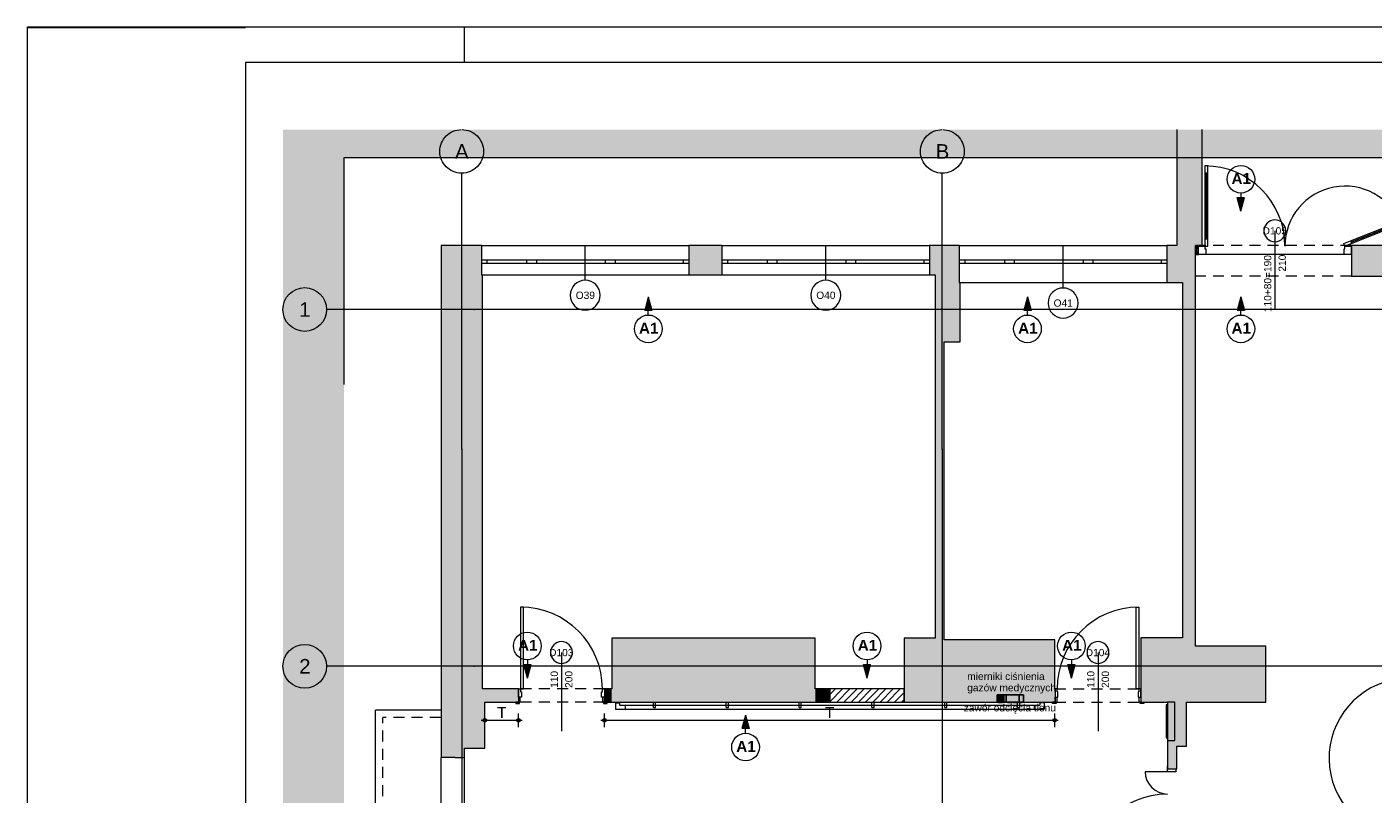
# Paper-space layout 'A-53 WYKOŃCZENIA ŚCIAN - PIĘTRO 8' of a CAD drawing. Header units: millimetres. Extents: x 0 to 420, y 0 to 297.
# Tile 3 of 11: x 0 to 185, y 192 to 297. Entities that reach past the tile are written whole.
import ezdxf
from ezdxf.xclip import XClip

# ---------------------------------------------------------------- set-up
doc = ezdxf.new("R2010")
doc.units = ezdxf.units.MM
doc.header["$MEASUREMENT"] = 0
doc.header["$XCLIPFRAME"] = 0
for name, pattern in [('DASHDOTX2', [1000, 500, -250, 0, -250]), ('Przer. długie kreski', [2.5, 1.5, -1]), ('PRZERYWANA', [5.64444, 2.82222, -2.82222]), ('PRZERYWANA_DU_A', [550, 350, -200])]:
    doc.linetypes.add(name, pattern=pattern)
for name, color, linetype, lineweight in [('0_Nr_pióra__2', 8, 'Continuous', 13), ('A__OKŁADZINY ŚCIAN_Nr_pióra__1', 7, 'Continuous', 20), ('A_Arkusz_Nr_pióra__1', 7, 'Continuous', 20), ('A_wyposażenie_Nr_pióra__2', 8, 'Continuous', 13), ('A_ściany proj_Nr_pióra__1', 7, 'Continuous', 20), ('A_ściany_Nr_pióra__1', 7, 'Continuous', 20), ('A_ściany_Nr_pióra__2', 8, 'Continuous', 13), ('Drzwi Archicad_Nr_pióra__1', 7, 'Continuous', 20), ('Drzwi Archicad_Nr_pióra__3', 252, 'Continuous', 13), ('Okna Archicada_Nr_pióra__3', 252, 'Continuous', 13), ('Znaczniki drzwi Archicada_Nr_pióra__3', 252, 'Continuous', 13), ('Znaczniki okien Archicada_Nr_pióra__3', 252, 'Continuous', 13)]:
    doc.layers.add(name, color=color, linetype=linetype, lineweight=lineweight)
for name, color, linetype in [('A__OKŁADZINY ŚCIAN', 7, 'Continuous'), ('A_podrys', 7, 'Continuous'), ('A_wyposażenie', 7, 'Continuous'), ('A_ściany', 7, 'Continuous'), ('A_ściany proj', 7, 'Continuous')]:
    doc.layers.add(name, color=color, linetype=linetype)
for name, color, linetype, lineweight, true_color in [('A__OKŁADZINY ŚCIAN_Nr_pióra__7', 7, 'Continuous', 18, 0x171717), ('A_Arkusz_Nr_pióra__237', 7, 'Continuous', 5, 0x343434), ('A_osie_Nr_pióra__16', 7, 'Continuous', 5, 0x0f0f0f), ('A_osie_Nr_pióra__76', 7, 'Continuous', 5, 0x2d2d2d), ('A_ściany proj_Nr_pióra__21', 7, 'Continuous', 5, 0xb0b0b0), ('A_ściany_Nr_pióra__10', 7, 'Continuous', 13, 0x4b4b4b), ('AR ODBOJOPORĘCZ_Nr_pióra__10', 7, 'Continuous', 13, 0x4b4b4b), ('Okna Archicada_Nr_pióra__19', 7, 'Continuous', 5, 0x191919)]:
    doc.layers.add(name, color=color, linetype=linetype, lineweight=lineweight, true_color=true_color)
doc.styles.add('STYL_AUTOMATYCZNY_1', font='arial.ttf')
doc.styles.add('STYL_AUTOMATYCZNY_3', font='arial.ttf')
doc.styles.add('STYL_AUTOMATYCZNY_4', font='arial.ttf')
doc.styles.add('STYL_AUTOMATYCZNY_5', font='arial.ttf')
pattern_1 = [(0, (-1583.6923, -271.8868), (0, 1), [0, -1])]

# ---------------------------------------------------------------- blocks, each defined once
blk = doc.blocks.new('Rysunek_2_2', base_point=(-1583.69, -271.89))
at = {"linetype": 'Continuous', "lineweight": 0, "true_color": 0x484848}
blk.add_hatch(color=251, dxfattribs=at).paths.add_polyline_path([(35.05, 107.19), (43.43, 107.19), (43.43, 279), (200.5, 279), (200.5, 202.19), (285.5, 202.19), (285.5, 282.9), (35.05, 282.9)])
at = {"layer": 'A__OKŁADZINY ŚCIAN', "linetype": 'Continuous', "lineweight": 0, "true_color": 0x000000}
for points in [[(166.6, 271.68), (167.1, 273.55), (166.1, 273.55)], [(85.23, 259.94), (84.73, 258.07), (85.73, 258.07)], [(137.29, 259.94), (136.79, 258.07), (137.79, 258.07)], [(166.6, 259.94), (166.1, 258.07), (167.1, 258.07)], [(68.62, 207.58), (69.12, 209.45), (68.12, 209.45)], [(115.26, 207.58), (115.76, 209.45), (114.76, 209.45)], [(143.33, 207.58), (143.83, 209.45), (142.83, 209.45)], [(98.58, 202.49), (98.08, 200.63), (99.08, 200.63)]]:
    blk.add_hatch(color=18, dxfattribs=at).paths.add_polyline_path(points)
at = {"layer": 'A__OKŁADZINY ŚCIAN', "linetype": 'Continuous', "lineweight": 0, "true_color": 0x171717}
for points in [[(62.54, 201.78), (62.56, 201.68), (62.61, 201.6), (62.69, 201.55), (62.79, 201.53), (62.89, 201.55), (62.97, 201.6), (63.02, 201.68), (63.04, 201.78), (63.02, 201.87), (62.97, 201.95), (62.89, 202.01), (62.79, 202.03), (62.69, 202.01), (62.61, 201.95), (62.56, 201.87)], [(67.15, 201.78), (67.17, 201.68), (67.22, 201.6), (67.3, 201.55), (67.4, 201.53), (67.5, 201.55), (67.58, 201.6), (67.63, 201.68), (67.65, 201.78), (67.63, 201.87), (67.58, 201.95), (67.5, 202.01), (67.4, 202.03), (67.3, 202.01), (67.22, 201.95), (67.17, 201.87)], [(78.95, 201.78), (78.97, 201.68), (79.02, 201.6), (79.1, 201.55), (79.2, 201.53), (79.3, 201.55), (79.38, 201.6), (79.43, 201.68), (79.45, 201.78), (79.43, 201.87), (79.38, 201.95), (79.3, 202.01), (79.2, 202.03), (79.1, 202.01), (79.02, 201.95), (78.97, 201.87)], [(140.78, 201.78), (140.8, 201.68), (140.85, 201.6), (140.93, 201.55), (141.03, 201.53), (141.13, 201.55), (141.21, 201.6), (141.26, 201.68), (141.28, 201.78), (141.26, 201.87), (141.21, 201.95), (141.13, 202.01), (141.03, 202.03), (140.93, 202.01), (140.85, 201.95), (140.8, 201.87)]]:
    blk.add_hatch(color=250, dxfattribs=at).paths.add_polyline_path(points)
at = {"layer": 'A_wyposażenie', "linetype": 'Continuous', "lineweight": 0, "true_color": 0xfdfdfd}
for points in [[(133.13, 205.28), (133.13, 204.28), (134.03, 204.28), (134.03, 205.28)], [(136.13, 204.28), (136.13, 205.28), (133.73, 205.28), (133.73, 204.28)], [(136.73, 204.28), (136.73, 205.28), (134.38, 205.28), (134.38, 204.28)], [(133.28, 204.22), (133.88, 204.22), (133.88, 204.28), (133.28, 204.28)], [(134.55, 204.22), (135.15, 204.22), (135.15, 204.28), (134.55, 204.28)], [(135.25, 204.22), (135.85, 204.22), (135.85, 204.28), (135.25, 204.28)], [(135.95, 204.22), (136.55, 204.22), (136.55, 204.28), (135.95, 204.28)]]:
    blk.add_hatch(color=7, dxfattribs=at).paths.add_polyline_path(points)
at = {"layer": 'A_ściany', "linetype": 'Continuous', "lineweight": 0, "true_color": 0x000000}
for points in [[(161.29, 282.9), (157.79, 282.9), (157.79, 267), (161.29, 267)], [(62.31, 267), (56.77, 267), (62.31, 263.07)], [(56.77, 267), (56.77, 206.08), (62.48, 206.08), (62.48, 262.95)], [(90.81, 267), (90.81, 262.95), (95.34, 262.95), (95.34, 267)], [(123.84, 267), (123.84, 262.95), (124.6, 262.95), (124.6, 267)], [(124.6, 261.88), (127.93, 261.88), (127.93, 267), (124.6, 267)], [(156.43, 267), (156.43, 261.88), (160.38, 261.88), (160.38, 267)], [(181.77, 262.77), (194.45, 262.77), (194.45, 267), (181.77, 267)], [(128.06, 253.77), (128.06, 261.88), (124.6, 261.88), (124.6, 253.77)], [(158.58, 261.88), (158.58, 213.08), (160.38, 213.08), (160.38, 261.88)], [(125.86, 213.05), (125.86, 253.77), (124.6, 253.77), (124.6, 213.05)], [(108.16, 213.05), (80.2, 213.05), (80.2, 204.28), (108.16, 204.28)], [(125.86, 213.05), (120.34, 213.05), (120.34, 204.28), (125.86, 204.28)], [(141.03, 212.84), (125.86, 212.84), (125.86, 204.28), (141.03, 204.28)], [(160.38, 213.08), (152.88, 213.08), (152.88, 204.28), (160.38, 204.28)], [(160.38, 204.28), (170.04, 204.28), (170.04, 211.95), (160.38, 211.95)], [(56.77, 206.08), (56.77, 197.94), (62.79, 197.94), (62.79, 206.08)], [(62.79, 206.08), (62.79, 204.28), (67.4, 204.28), (67.4, 206.08)], [(80.2, 206.08), (79.2, 206.08), (79.2, 204.28), (80.2, 204.28)], [(110.14, 206.08), (108.16, 206.08), (108.16, 204.28), (110.14, 204.28)], [(141.03, 206.08), (141.03, 204.28), (141.08, 204.28), (141.08, 206.08)], [(159.12, 198.21), (159.12, 204.28), (156.53, 204.28), (156.53, 198.21)], [(56.77, 197.94), (56.77, 196.66), (58.67, 196.66), (59.97, 196.66), (59.97, 197.94)], [(156.53, 195.11), (157.78, 195.11), (157.78, 198.21), (156.53, 198.21)]]:
    blk.add_hatch(color=18, dxfattribs=at).paths.add_polyline_path(points)
at = {"layer": 'A_ściany proj', "linetype": 'Continuous', "lineweight": 13}
h = blk.add_hatch(dxfattribs=at)
h.set_pattern_fill('gypsum_0002', color=8, style=0, pattern_type=2)
h.set_pattern_definition(pattern_1)
h.paths.add_polyline_path([(160.39, 267), (160.39, 266.87), (160.77, 266.87), (160.77, 267)])
h = blk.add_hatch(dxfattribs=at)
h.set_pattern_fill('gypsum_0002', color=8, style=0, pattern_type=2)
h.set_pattern_definition(pattern_1)
h.paths.add_polyline_path([(160.39, 266.87), (160.39, 266.75), (160.77, 266.75), (160.77, 266.87)])
h = blk.add_hatch(dxfattribs=at)
h.set_pattern_fill('batt_insulation_0002', color=8, style=0, pattern_type=2)
h.set_pattern_definition([(60, (-1583.6923, -271.8868), (-0.25980762, 0.15), []), (120, (-1583.6923, -271.8868), (0.25980762, 0.15), [])])
h.paths.add_polyline_path([(160.39, 266.75), (160.39, 266), (160.77, 266), (160.77, 266.75)])
h = blk.add_hatch(dxfattribs=at)
h.set_pattern_fill('gypsum_0002', color=8, style=0, pattern_type=2)
h.set_pattern_definition(pattern_1)
h.paths.add_polyline_path([(160.39, 265.87), (160.77, 265.87), (160.77, 266), (160.39, 266)])
h = blk.add_hatch(dxfattribs=at)
h.set_pattern_fill('gypsum_0002', color=8, style=0, pattern_type=2)
h.set_pattern_definition(pattern_1)
h.paths.add_polyline_path([(160.39, 265.75), (160.77, 265.75), (160.77, 265.87), (160.39, 265.87)])
at = {"layer": 'A_ściany proj', "linetype": 'Continuous', "lineweight": 0, "true_color": 0x000000}
h = blk.add_hatch(dxfattribs=at)
h.set_pattern_fill('bloczki_ceramiczne_0002', color=18, style=0, pattern_type=2)
h.set_pattern_definition([(45, (-1583.6923, -271.8868), (-0.49497475, 0.49497475), [])])
h.paths.add_polyline_path([(120.34, 206.08), (110.14, 206.08), (110.14, 204.28), (120.34, 204.28)])
at = {"layer": '0_Nr_pióra__2', "color": 8, "linetype": 'PRZERYWANA_DU_A', "lineweight": 13, "flags": 128}
blk.add_lwpolyline([(285.5, 202.19), (200.5, 202.19), (200.5, 279), (43.43, 279), (43.43, 107.19)], dxfattribs=at)
at = {"layer": 'A__OKŁADZINY ŚCIAN_Nr_pióra__1', "color": 7, "linetype": 'Continuous', "lineweight": 20}
for p, q in [((166.6, 274.18), (166.6, 273.55)), ((166.1, 273.55), (167.1, 273.55)), ((166.6, 271.68), (166.1, 273.55)), ((166.6, 271.68), (167.1, 273.55)), ((85.23, 259.94), (84.73, 258.07)), ((85.23, 259.94), (85.73, 258.07)), ((137.29, 259.94), (136.79, 258.07)), ((137.29, 259.94), (137.79, 258.07)), ((166.6, 259.94), (166.1, 258.07)), ((166.6, 259.94), (167.1, 258.07)), ((85.73, 258.07), (84.73, 258.07)), ((85.23, 257.44), (85.23, 258.07)), ((137.79, 258.07), (136.79, 258.07)), ((137.29, 257.44), (137.29, 258.07)), ((167.1, 258.07), (166.1, 258.07)), ((166.6, 257.44), (166.6, 258.07)), ((68.12, 209.45), (69.12, 209.45)), ((68.62, 207.58), (68.12, 209.45)), ((68.62, 210.08), (68.62, 209.45)), ((68.62, 207.58), (69.12, 209.45)), ((114.76, 209.45), (115.76, 209.45)), ((115.26, 207.58), (114.76, 209.45)), ((115.26, 210.08), (115.26, 209.45)), ((115.26, 207.58), (115.76, 209.45)), ((142.83, 209.45), (143.83, 209.45)), ((143.33, 207.58), (142.83, 209.45)), ((143.33, 210.08), (143.33, 209.45)), ((143.33, 207.58), (143.83, 209.45)), ((98.58, 202.49), (98.08, 200.63)), ((98.58, 202.49), (99.08, 200.63)), ((99.08, 200.63), (98.08, 200.63)), ((98.58, 199.99), (98.58, 200.63))]:
    blk.add_line(p, q, dxfattribs=at)
for centre in [(166.6, 276.08), (85.23, 255.53), (137.29, 255.53), (166.6, 255.53), (68.62, 211.98), (115.26, 211.98), (143.33, 211.98), (98.58, 198.09)]:
    blk.add_circle(centre, 1.9, dxfattribs=at)
at = {"layer": 'A__OKŁADZINY ŚCIAN_Nr_pióra__7', "color": 250, "linetype": 'Continuous', "lineweight": 18, "true_color": 0x171717}
for p, q in [((62.29, 201.78), (62.54, 201.78)), ((62.79, 202.03), (62.79, 202.72)), ((62.79, 200.84), (62.79, 201.53)), ((63.04, 201.78), (67.15, 201.78)), ((67.4, 202.03), (67.4, 202.72)), ((67.4, 200.84), (67.4, 201.53)), ((67.65, 201.78), (67.9, 201.78)), ((78.7, 201.78), (78.95, 201.78)), ((79.2, 202.03), (79.2, 202.72)), ((79.2, 200.84), (79.2, 201.53)), ((79.45, 201.78), (140.78, 201.78)), ((141.03, 202.03), (141.03, 202.72)), ((141.03, 200.84), (141.03, 201.53)), ((141.28, 201.78), (141.53, 201.78))]:
    blk.add_line(p, q, dxfattribs=at)
for centre in [(62.79, 201.78), (67.4, 201.78), (79.2, 201.78), (141.03, 201.78)]:
    blk.add_circle(centre, 0.25, dxfattribs=at)
at = {"layer": 'A_osie_Nr_pióra__16', "color": 250, "linetype": 'DASHDOTX2', "lineweight": 5, "true_color": 0x0f0f0f}
for p, q in [((59.6, 239.01), (59.6, 276.9)), ((125.6, 239.01), (125.6, 276.9)), ((61.3, 258.19), (41.05, 258.19)), ((285.5, 258.19), (61.3, 258.19)), ((61.3, 258.19), (61.3, 258.19)), ((59.6, 239.01), (59.6, 107.19)), ((125.6, 239.01), (125.6, 107.19)), ((61.3, 209.19), (41.05, 209.19)), ((285.5, 209.19), (61.3, 209.19)), ((61.3, 209.19), (61.3, 209.19))]:
    blk.add_line(p, q, dxfattribs=at)
for p in [(61.3, 258.19), (59.6, 239.01), (59.6, 239.01), (125.6, 239.01), (125.6, 239.01), (61.3, 209.19)]:
    blk.add_point(p, dxfattribs=at)
at = {"layer": 'A_osie_Nr_pióra__76', "color": 250, "linetype": 'Continuous', "lineweight": 5, "true_color": 0x2d2d2d}
for centre in [(59.6, 279.9), (125.6, 279.9), (38.05, 258.19), (38.05, 209.19)]:
    blk.add_circle(centre, 3, dxfattribs=at)
at = {"layer": 'A_wyposażenie_Nr_pióra__2', "color": 8, "linetype": 'PRZERYWANA', "lineweight": 13}
for p, q in [((133.33, 204.28), (133.33, 204.22)), ((133.83, 204.28), (133.83, 204.22)), ((134.6, 204.28), (134.6, 204.22)), ((135.1, 204.28), (135.1, 204.22)), ((135.3, 204.28), (135.3, 204.22)), ((135.8, 204.28), (135.8, 204.22)), ((136, 204.28), (136, 204.22)), ((136.5, 204.28), (136.5, 204.22))]:
    blk.add_line(p, q, dxfattribs=at)
at = {"layer": 'A_wyposażenie_Nr_pióra__2', "color": 8, "linetype": 'Continuous', "lineweight": 13, "flags": 128}
for points in [[(133.13, 205.28), (134.03, 205.28), (134.03, 204.28), (133.13, 204.28)], [(136.13, 204.28), (133.73, 204.28), (133.73, 205.28), (136.13, 205.28)], [(136.73, 204.28), (134.38, 204.28), (134.38, 205.28), (136.73, 205.28)], [(133.28, 204.22), (133.88, 204.22), (133.88, 204.28), (133.28, 204.28)], [(134.55, 204.22), (135.15, 204.22), (135.15, 204.28), (134.55, 204.28)], [(135.25, 204.22), (135.85, 204.22), (135.85, 204.28), (135.25, 204.28)], [(135.95, 204.22), (136.55, 204.22), (136.55, 204.28), (135.95, 204.28)]]:
    blk.add_lwpolyline(points, close=True, dxfattribs=at)
at = {"layer": 'A_wyposażenie_Nr_pióra__2', "color": 8, "linetype": 'PRZERYWANA', "lineweight": 13, "flags": 128}
for points in [[(133.88, 204.28), (133.28, 204.28), (133.28, 204.22), (133.88, 204.22)], [(135.15, 204.28), (134.55, 204.28), (134.55, 204.22), (135.15, 204.22)], [(135.85, 204.28), (135.25, 204.28), (135.25, 204.22), (135.85, 204.22)], [(136.55, 204.28), (135.95, 204.28), (135.95, 204.22), (136.55, 204.22)]]:
    blk.add_lwpolyline(points, close=True, dxfattribs=at)
at = {"layer": 'A_ściany proj_Nr_pióra__1', "color": 7, "linetype": 'Continuous', "lineweight": 20, "flags": 128}
for points in [[(160.77, 267), (160.39, 267)], [(160.39, 265.75), (160.77, 265.75)], [(120.34, 206.08), (110.14, 206.08)], [(110.14, 206.08), (110.14, 204.28)], [(120.34, 204.28), (120.34, 206.08)], [(110.14, 204.28), (120.34, 204.28)]]:
    blk.add_lwpolyline(points, dxfattribs=at)
at = {"layer": 'A_ściany proj_Nr_pióra__21', "color": 253, "linetype": 'Continuous', "lineweight": 5, "true_color": 0xb0b0b0}
for p, q in [((160.77, 266.87), (160.39, 266.87)), ((160.77, 266.75), (160.39, 266.75)), ((160.77, 266.9), (160.77, 267)), ((160.77, 266.87), (160.77, 266.9)), ((160.77, 266.75), (160.77, 266.87)), ((160.77, 266), (160.77, 266.75)), ((181.77, 266.9), (181.77, 267)), ((181.77, 266.87), (181.77, 266.9)), ((181.77, 266.75), (181.77, 266.87)), ((181.77, 266), (181.77, 266.75)), ((160.39, 266), (160.77, 266)), ((160.39, 265.87), (160.77, 265.87)), ((160.77, 265.87), (160.77, 266)), ((160.77, 265.75), (160.77, 265.87)), ((181.77, 265.87), (181.77, 266)), ((181.77, 265.75), (181.77, 265.87))]:
    blk.add_line(p, q, dxfattribs=at)
at = {"layer": 'A_ściany proj_Nr_pióra__21', "color": 253, "linetype": 'Continuous', "lineweight": 5, "true_color": 0xb0b0b0, "flags": 128}
for points in [[(160.39, 267), (160.39, 266.87)], [(160.39, 266.87), (160.39, 266.75)], [(160.39, 266.75), (160.39, 266)], [(160.39, 266), (160.39, 265.87)], [(160.39, 265.87), (160.39, 265.75)]]:
    blk.add_lwpolyline(points, dxfattribs=at)
at = {"layer": 'A_ściany_Nr_pióra__1', "color": 7, "linetype": 'Continuous', "lineweight": 20}
for p, q in [((62.31, 267), (62.31, 265)), ((90.81, 267), (90.81, 265)), ((95.34, 267), (95.34, 265)), ((123.84, 267), (123.84, 265)), ((127.93, 267), (127.93, 265)), ((156.43, 267), (156.43, 265)), ((62.31, 265), (62.31, 264.5)), ((62.31, 264.5), (62.31, 262.95)), ((90.81, 265), (90.81, 264.5)), ((90.81, 264.5), (90.81, 262.95)), ((95.34, 265), (95.34, 264.5)), ((95.34, 264.5), (95.34, 262.95)), ((123.84, 265), (123.84, 264.5)), ((123.84, 264.5), (123.84, 262.95)), ((127.93, 265), (127.93, 264.5)), ((127.93, 264.5), (127.93, 261.88)), ((156.43, 265), (156.43, 264.5)), ((156.43, 264.5), (156.43, 261.88)), ((67.4, 206.08), (67.4, 204.93)), ((79.2, 206.08), (79.2, 204.93)), ((141.08, 206.08), (141.08, 204.93)), ((152.88, 206.08), (152.88, 204.93)), ((67.4, 204.28), (67.03, 204.28)), ((67.4, 204.93), (67.4, 204.28)), ((79.2, 204.93), (79.2, 204.28)), ((79.2, 204.28), (79.57, 204.28)), ((141.08, 204.28), (140.71, 204.28)), ((141.08, 204.93), (141.08, 204.28)), ((152.88, 204.93), (152.88, 204.28)), ((152.88, 204.28), (153.25, 204.28)), ((58.67, 196.66), (56.77, 196.66)), ((58.67, 196.66), (59.97, 196.66)), ((156.53, 195.11), (156.53, 195.48)), ((156.53, 195.11), (157.68, 195.11)), ((157.68, 195.11), (157.78, 195.11)), ((157.78, 195.11), (157.78, 195.48))]:
    blk.add_line(p, q, dxfattribs=at)
at = {"layer": 'A_ściany_Nr_pióra__1', "color": 7, "linetype": 'Przer. długie kreski', "lineweight": 20}
for p, q in [((181.77, 267), (160.38, 267)), ((181.77, 262.77), (160.38, 262.77))]:
    blk.add_line(p, q, dxfattribs=at)
at = {"layer": 'A_ściany_Nr_pióra__1', "color": 7, "linetype": 'Continuous', "lineweight": 20, "flags": 128}
for points in [[(157.79, 282.9), (157.79, 267)], [(161.29, 267), (161.29, 282.9)], [(62.31, 267), (56.77, 267)], [(56.77, 267), (56.77, 206.08)], [(95.34, 267), (90.81, 267)], [(124.6, 267), (123.84, 267)], [(127.93, 267), (124.6, 267)], [(157.79, 267), (156.43, 267)], [(160.38, 261.88), (160.38, 267)], [(160.38, 267), (161.29, 267)], [(194.45, 267), (181.77, 267)], [(181.77, 267), (181.77, 262.77)], [(62.48, 206.08), (62.48, 262.95)], [(90.81, 262.95), (95.34, 262.95)], [(123.84, 262.95), (124.6, 262.95)], [(124.6, 262.95), (124.6, 261.88)], [(181.77, 262.77), (189.6, 262.77)], [(124.6, 261.88), (124.6, 253.77)], [(128.06, 253.77), (128.06, 261.88)], [(156.43, 261.88), (158.58, 261.88)], [(158.58, 261.88), (158.58, 213.08)], [(160.38, 213.08), (160.38, 261.88)], [(124.6, 253.77), (124.6, 213.05)], [(125.86, 213.05), (125.86, 253.77)], [(125.86, 253.77), (128.06, 253.77)], [(108.16, 213.05), (80.2, 213.05)], [(80.2, 213.05), (80.2, 206.08)], [(108.16, 206.08), (108.16, 213.05)], [(124.6, 213.05), (120.34, 213.05)], [(120.34, 213.05), (120.34, 204.28)], [(125.86, 212.84), (125.86, 213.05)], [(141.03, 212.84), (125.86, 212.84)], [(141.03, 206.08), (141.03, 212.84)], [(158.58, 213.08), (152.88, 213.08)], [(152.88, 213.08), (152.88, 206.08)], [(160.38, 211.95), (160.38, 213.08)], [(170.04, 211.95), (160.38, 211.95)], [(170.04, 204.28), (170.04, 211.95)], [(56.77, 206.08), (56.77, 197.94)], [(62.79, 206.08), (62.48, 206.08)], [(67.4, 206.08), (62.79, 206.08)], [(80.2, 206.08), (79.2, 206.08)], [(110.14, 206.08), (108.16, 206.08)], [(110.14, 204.28), (110.14, 206.08)], [(141.08, 206.08), (141.03, 206.08)], [(62.79, 204.28), (67.4, 204.28)], [(62.79, 197.94), (62.79, 204.28)], [(79.2, 204.28), (80.2, 204.28)], [(80.2, 204.28), (108.16, 204.28)], [(108.16, 204.28), (110.14, 204.28)], [(120.34, 204.28), (125.86, 204.28)], [(125.86, 204.28), (141.03, 204.28)], [(141.03, 204.28), (141.08, 204.28)], [(152.88, 204.28), (156.53, 204.28)], [(156.53, 204.28), (156.53, 198.21)], [(159.12, 198.21), (159.12, 204.28)], [(159.12, 204.28), (160.38, 204.28)], [(160.38, 204.28), (170.04, 204.28)], [(56.77, 197.94), (56.77, 196.66)], [(59.97, 196.66), (59.97, 197.94)], [(59.97, 197.94), (62.79, 197.94)], [(156.53, 198.21), (156.53, 195.11)], [(157.78, 195.11), (157.78, 198.21)], [(157.78, 198.21), (159.12, 198.21)]]:
    blk.add_lwpolyline(points, dxfattribs=at)
at = {"layer": 'A_ściany_Nr_pióra__10', "color": 251, "linetype": 'Przer. długie kreski', "lineweight": 13, "true_color": 0x4b4b4b}
for p, q in [((161.79, 265.81), (181.07, 265.81)), ((56.73, 202.16), (48.77, 202.16)), ((48.77, 186.36), (48.77, 202.16))]:
    blk.add_line(p, q, dxfattribs=at)
at = {"layer": 'A_ściany_Nr_pióra__10', "color": 251, "linetype": 'Continuous', "lineweight": 13, "true_color": 0x4b4b4b}
for p in [(56.73, 203.16), (47.77, 185.36)]:
    blk.add_line(p, (47.77, 203.16), dxfattribs=at)
at = {"layer": 'A_ściany_Nr_pióra__2', "color": 8, "linetype": 'Continuous', "lineweight": 13, "flags": 128}
for points in [[(134.03, 205.28), (133.13, 205.28)], [(133.13, 205.28), (133.13, 204.28)], [(136.13, 205.28), (133.73, 205.28)], [(133.73, 205.28), (133.73, 204.28)], [(134.03, 204.28), (134.03, 205.28)], [(136.73, 205.28), (134.38, 205.28)], [(134.38, 205.28), (134.38, 204.28)], [(136.13, 204.28), (136.13, 205.28)], [(136.73, 204.28), (136.73, 205.28)], [(133.13, 204.28), (134.03, 204.28)], [(133.73, 204.28), (136.13, 204.28)], [(134.38, 204.28), (136.73, 204.28)], [(156.33, 203.88), (156.33, 199.38)], [(156.53, 203.88), (156.33, 203.88)], [(156.53, 204.28), (156.53, 198.98)], [(157.53, 204.28), (156.53, 204.28)], [(156.53, 199.38), (156.53, 203.88)], [(157.53, 198.98), (157.53, 204.28)], [(156.33, 199.38), (156.53, 199.38)], [(156.53, 198.98), (157.53, 198.98)]]:
    blk.add_lwpolyline(points, dxfattribs=at)
at = {"layer": 'AR ODBOJOPORĘCZ_Nr_pióra__10', "color": 251, "linetype": 'Continuous', "lineweight": 13, "true_color": 0x4b4b4b}
for p, q in [((80.7, 204.17), (81.29, 204.17)), ((80.7, 204.17), (80.7, 203.28)), ((80.7, 204.17), (80.7, 203.28)), ((81.29, 204.17), (81.29, 203.87)), ((81.29, 203.87), (138.99, 203.87)), ((82.05, 203.87), (82.05, 203.28)), ((85.93, 204.28), (86.23, 204.28)), ((85.93, 203.55), (85.93, 204.28)), ((85.93, 203.55), (86.23, 203.55)), ((86.23, 203.55), (86.23, 204.28)), ((95.93, 204.28), (96.23, 204.28)), ((95.93, 203.55), (95.93, 204.28)), ((95.93, 203.55), (96.23, 203.55)), ((96.23, 203.55), (96.23, 204.28)), ((105.93, 204.28), (106.23, 204.28)), ((105.93, 203.55), (105.93, 204.28)), ((105.93, 203.55), (106.23, 203.55)), ((106.23, 203.55), (106.23, 204.28)), ((115.93, 204.28), (116.23, 204.28)), ((115.93, 203.55), (115.93, 204.28)), ((115.93, 203.55), (116.23, 203.55)), ((116.23, 203.55), (116.23, 204.28)), ((125.93, 204.28), (126.23, 204.28)), ((125.93, 203.55), (125.93, 204.28)), ((125.93, 203.55), (126.23, 203.55)), ((126.23, 203.55), (126.23, 204.28)), ((135.93, 204.28), (136.23, 204.28)), ((135.93, 203.55), (135.93, 204.28)), ((135.93, 203.55), (136.23, 203.55)), ((136.23, 203.55), (136.23, 204.28)), ((138.23, 203.87), (138.23, 203.28)), ((139.58, 204.17), (138.99, 204.17)), ((138.99, 204.17), (138.99, 203.87)), ((139.58, 204.17), (139.58, 203.28)), ((139.58, 204.17), (139.58, 203.28)), ((80.7, 203.28), (139.58, 203.28)), ((80.7, 203.28), (139.58, 203.28))]:
    blk.add_line(p, q, dxfattribs=at)
at = {"layer": 'Drzwi Archicad_Nr_pióra__1', "color": 7, "linetype": 'Continuous', "lineweight": 20}
for p, q in [((156.53, 194.71), (153.46, 194.71)), ((156.53, 195.11), (156.53, 195.48)), ((156.53, 195.11), (156.53, 195.48)), ((156.53, 194.71), (156.53, 195.11)), ((156.53, 195.11), (157.68, 195.11)), ((156.53, 195.11), (157.68, 195.11)), ((156.53, 195.11), (157.68, 195.11)), ((157.68, 194.71), (156.53, 194.71)), ((157.68, 195.11), (157.68, 194.71)), ((157.68, 195.11), (157.78, 195.11)), ((157.68, 195.11), (157.78, 195.11)), ((157.78, 195.11), (157.78, 195.48)), ((157.78, 195.11), (157.78, 195.48))]:
    blk.add_line(p, q, dxfattribs=at)
for centre, radius, start, end in [((156.53, 194.71), 3.07, 180, 270), ((156.53, 180.51), 11.13, 90, 180)]:
    blk.add_arc(centre, radius, start, end, dxfattribs=at)
at = {"layer": 'Drzwi Archicad_Nr_pióra__3', "color": 252, "linetype": 'Continuous', "lineweight": 13}
for p, q in [((161.65, 277.9), (161.65, 276.9)), ((162.05, 277.9), (161.65, 277.9)), ((162.05, 276.9), (162.05, 277.9)), ((161.65, 276.9), (162.05, 276.9)), ((161.85, 276.9), (161.85, 267.9)), ((187.55, 269.74), (181.75, 267.45)), ((160.77, 266.9), (160.77, 267)), ((160.77, 265.75), (160.77, 266.9)), ((160.77, 266.9), (161.65, 266.9)), ((160.77, 266.87), (160.77, 266.9)), ((160.77, 266.87), (160.77, 266.9)), ((160.77, 266.75), (160.77, 266.87)), ((160.77, 266.75), (160.77, 266.87)), ((160.77, 266), (160.77, 266.75)), ((160.77, 266), (160.77, 266.75)), ((162.05, 267.9), (161.65, 267.9)), ((161.65, 267.9), (161.65, 266.9)), ((161.65, 266.9), (161.65, 266.5)), ((161.65, 266.9), (162.05, 266.9)), ((161.65, 266.5), (161.77, 266.5)), ((161.77, 266.5), (161.77, 265.75)), ((162.05, 266.9), (162.05, 267.9)), ((180.74, 267.27), (181.67, 267.64)), ((180.89, 266.9), (180.74, 267.27)), ((180.77, 265.75), (180.77, 266.5)), ((180.77, 266.5), (180.89, 266.5)), ((181.82, 267.27), (180.89, 266.9)), ((180.89, 266.5), (180.89, 266.9)), ((180.89, 266.9), (181.77, 266.9)), ((181.67, 267.64), (181.82, 267.27)), ((181.77, 266.9), (181.77, 267)), ((181.77, 266.9), (181.77, 265.75)), ((181.77, 266.87), (181.77, 266.9)), ((181.77, 266.87), (181.77, 266.9)), ((181.77, 266.75), (181.77, 266.87)), ((181.77, 266.75), (181.77, 266.87)), ((181.77, 266), (181.77, 266.75)), ((181.77, 266), (181.77, 266.75)), ((160.77, 265.87), (160.77, 266)), ((160.77, 265.87), (160.77, 266)), ((160.77, 265.75), (160.77, 265.87)), ((160.77, 265.75), (160.77, 265.87)), ((161.77, 265.75), (160.77, 265.75)), ((181.77, 265.75), (180.77, 265.75)), ((181.77, 265.87), (181.77, 266)), ((181.77, 265.87), (181.77, 266)), ((181.77, 265.75), (181.77, 265.87)), ((181.77, 265.75), (181.77, 265.87)), ((67.68, 217.32), (67.68, 206.08)), ((68.08, 217.32), (67.68, 217.32)), ((68.08, 206.08), (68.08, 217.32)), ((152.2, 206.08), (152.2, 217.32)), ((152.2, 217.32), (152.6, 217.32)), ((152.6, 217.32), (152.6, 206.08)), ((67.4, 204.93), (67.4, 206.08)), ((67.4, 206.08), (67.68, 206.08)), ((67.4, 206.08), (67.4, 204.93)), ((67.4, 206.08), (67.4, 204.93)), ((67.68, 206.08), (67.68, 205.68)), ((67.68, 206.08), (68.08, 206.08)), ((67.68, 205.68), (67.8, 205.68)), ((67.8, 205.68), (67.8, 204.93)), ((78.8, 204.93), (78.8, 205.68)), ((78.8, 205.68), (78.92, 205.68)), ((78.92, 205.68), (78.92, 206.08)), ((78.92, 206.08), (79.2, 206.08)), ((79.2, 206.08), (79.2, 204.93)), ((79.2, 206.08), (79.2, 204.93)), ((79.2, 206.08), (79.2, 204.93)), ((141.36, 206.08), (141.08, 206.08)), ((141.08, 206.08), (141.08, 204.93)), ((141.08, 206.08), (141.08, 204.93)), ((141.08, 206.08), (141.08, 204.93)), ((141.36, 205.68), (141.36, 206.08)), ((141.48, 205.68), (141.36, 205.68)), ((141.48, 204.93), (141.48, 205.68)), ((152.6, 206.08), (152.2, 206.08)), ((152.6, 205.68), (152.48, 205.68)), ((152.48, 205.68), (152.48, 204.93)), ((152.88, 206.08), (152.6, 206.08)), ((152.6, 206.08), (152.6, 205.68)), ((152.88, 204.93), (152.88, 206.08)), ((152.88, 206.08), (152.88, 204.93)), ((152.88, 206.08), (152.88, 204.93)), ((67.53, 204.28), (67.03, 204.28)), ((67.03, 204.28), (67.03, 204.09)), ((67.4, 204.28), (67.03, 204.28)), ((67.4, 204.28), (67.03, 204.28)), ((67.03, 204.09), (67.53, 204.09)), ((67.4, 204.93), (67.4, 204.28)), ((67.65, 204.93), (67.4, 204.93)), ((67.8, 204.93), (67.4, 204.93)), ((67.4, 204.93), (67.4, 204.28)), ((67.4, 204.93), (67.4, 204.28)), ((67.4, 204.28), (67.65, 204.28)), ((67.53, 204.09), (67.53, 204.28)), ((67.65, 204.28), (67.65, 204.93)), ((79.2, 204.93), (78.8, 204.93)), ((78.95, 204.93), (78.95, 204.28)), ((79.2, 204.93), (78.95, 204.93)), ((78.95, 204.28), (79.2, 204.28)), ((79.57, 204.28), (79.07, 204.28)), ((79.07, 204.28), (79.07, 204.09)), ((79.07, 204.09), (79.57, 204.09)), ((79.2, 204.28), (79.2, 204.93)), ((79.2, 204.93), (79.2, 204.28)), ((79.2, 204.93), (79.2, 204.28)), ((79.2, 204.28), (79.57, 204.28)), ((79.2, 204.28), (79.57, 204.28)), ((79.57, 204.09), (79.57, 204.28)), ((140.71, 204.09), (140.71, 204.28)), ((140.71, 204.28), (141.21, 204.28)), ((141.08, 204.28), (140.71, 204.28)), ((141.08, 204.28), (140.71, 204.28)), ((141.21, 204.09), (140.71, 204.09)), ((141.08, 204.28), (141.08, 204.93)), ((141.08, 204.93), (141.33, 204.93)), ((141.08, 204.93), (141.48, 204.93)), ((141.08, 204.93), (141.08, 204.28)), ((141.08, 204.93), (141.08, 204.28)), ((141.33, 204.28), (141.08, 204.28)), ((141.21, 204.28), (141.21, 204.09)), ((141.33, 204.93), (141.33, 204.28)), ((152.48, 204.93), (152.88, 204.93)), ((152.63, 204.28), (152.63, 204.93)), ((152.63, 204.93), (152.88, 204.93)), ((152.88, 204.28), (152.63, 204.28)), ((152.75, 204.28), (153.25, 204.28)), ((152.75, 204.09), (152.75, 204.28)), ((153.25, 204.09), (152.75, 204.09)), ((152.88, 204.93), (152.88, 204.28)), ((152.88, 204.93), (152.88, 204.28)), ((152.88, 204.93), (152.88, 204.28)), ((152.88, 204.28), (153.25, 204.28)), ((152.88, 204.28), (153.25, 204.28)), ((153.25, 204.28), (153.25, 204.09))]:
    blk.add_line(p, q, dxfattribs=at)
at = {"layer": 'Drzwi Archicad_Nr_pióra__3', "color": 252, "linetype": 'Przer. długie kreski', "lineweight": 13}
for p, q in [((181.77, 267), (160.77, 267)), ((181.77, 265.75), (160.77, 265.75)), ((79.2, 206.08), (67.4, 206.08)), ((141.08, 206.08), (152.88, 206.08)), ((79.2, 204.28), (67.4, 204.28)), ((141.08, 204.28), (152.88, 204.28))]:
    blk.add_line(p, q, dxfattribs=at)
at = {"layer": 'Drzwi Archicad_Nr_pióra__3', "color": 252, "linetype": 'Continuous', "lineweight": 13, "flags": 128}
for points in [[(161.65, 276.9), (161.65, 267.9), (161.85, 267.9), (161.85, 276.9)], [(161.85, 276.9), (161.85, 267.9), (162.05, 267.9), (162.05, 276.9)], [(187.55, 269.74), (181.75, 267.45), (181.67, 267.64), (187.48, 269.93)], [(187.62, 269.56), (181.82, 267.27), (181.75, 267.45), (187.55, 269.74)]]:
    blk.add_lwpolyline(points, close=True, dxfattribs=at)
at = {"layer": 'Drzwi Archicad_Nr_pióra__3', "color": 252, "linetype": 'Continuous', "lineweight": 13}
for centre, radius, start, end in [((161.65, 266.9), 11, 0, 90), ((180.89, 266.9), 8.24, 21.5506, 180), ((67.68, 206.08), 11.24, 0, 90), ((152.6, 206.08), 11.24, 90, 180), ((189.7, 196.56), 11, 102.5998, 270)]:
    blk.add_arc(centre, radius, start, end, dxfattribs=at)
at = {"layer": 'Okna Archicada_Nr_pióra__19', "color": 250, "linetype": 'Continuous', "lineweight": 5, "true_color": 0x191919}
for p, q in [((58.67, 196.66), (56.77, 196.66)), ((56.77, 187.86), (56.77, 196.66)), ((58.67, 196.66), (59.97, 196.66)), ((59.97, 187.86), (59.97, 196.66))]:
    blk.add_line(p, q, dxfattribs=at)
at = {"layer": 'Okna Archicada_Nr_pióra__3', "color": 252, "linetype": 'Continuous', "lineweight": 13}
for p, q in [((62.31, 267), (90.81, 267)), ((62.31, 267), (62.31, 265)), ((90.81, 267), (90.81, 265)), ((95.34, 267), (123.84, 267)), ((95.34, 267), (95.34, 265)), ((123.84, 267), (123.84, 265)), ((127.93, 267), (156.43, 267)), ((127.93, 267), (127.93, 265)), ((156.43, 267), (156.43, 265)), ((62.31, 265), (63.06, 265)), ((62.31, 265), (62.31, 264.5)), ((62.31, 265), (62.31, 264.5)), ((63.06, 264.5), (62.31, 264.5)), ((62.31, 264.5), (62.31, 262.95)), ((63.06, 265), (63.06, 264.5)), ((63.06, 265), (68.56, 265)), ((68.56, 264.5), (63.06, 264.5)), ((68.56, 264.5), (68.56, 265)), ((68.56, 265), (69.21, 265)), ((69.21, 264.5), (68.56, 264.5)), ((69.21, 265), (69.86, 265)), ((69.86, 264.5), (69.21, 264.5)), ((69.86, 265), (69.86, 264.5)), ((69.86, 265), (79.36, 265)), ((79.36, 264.5), (69.86, 264.5)), ((79.36, 264.5), (79.36, 265)), ((79.36, 265), (80.01, 265)), ((80.01, 264.5), (79.36, 264.5)), ((80.01, 265), (80.66, 265)), ((80.66, 264.5), (80.01, 264.5)), ((80.66, 265), (80.66, 264.5)), ((80.66, 265), (90.06, 265)), ((90.06, 264.5), (80.66, 264.5)), ((90.06, 264.5), (90.06, 265)), ((90.06, 265), (90.81, 265)), ((90.81, 264.5), (90.06, 264.5)), ((90.81, 265), (90.81, 264.5)), ((90.81, 265), (90.81, 264.5)), ((90.81, 264.5), (90.81, 262.95)), ((95.34, 265), (96.09, 265)), ((95.34, 265), (95.34, 264.5)), ((95.34, 265), (95.34, 264.5)), ((96.09, 264.5), (95.34, 264.5)), ((95.34, 264.5), (95.34, 262.95)), ((96.09, 265), (96.09, 264.5)), ((96.09, 265), (101.59, 265)), ((101.59, 264.5), (96.09, 264.5)), ((101.59, 264.5), (101.59, 265)), ((101.59, 265), (102.24, 265)), ((102.24, 264.5), (101.59, 264.5)), ((102.24, 265), (102.89, 265)), ((102.89, 264.5), (102.24, 264.5)), ((102.89, 265), (102.89, 264.5)), ((102.89, 265), (112.39, 265)), ((112.39, 264.5), (102.89, 264.5)), ((112.39, 264.5), (112.39, 265)), ((112.39, 265), (113.04, 265)), ((113.04, 264.5), (112.39, 264.5)), ((113.04, 265), (113.69, 265)), ((113.69, 264.5), (113.04, 264.5)), ((113.69, 265), (113.69, 264.5)), ((113.69, 265), (123.09, 265)), ((123.09, 264.5), (113.69, 264.5)), ((123.09, 264.5), (123.09, 265)), ((123.09, 265), (123.84, 265)), ((123.84, 264.5), (123.09, 264.5)), ((123.84, 265), (123.84, 264.5)), ((123.84, 265), (123.84, 264.5)), ((123.84, 264.5), (123.84, 262.95)), ((127.93, 265), (128.68, 265)), ((127.93, 265), (127.93, 264.5)), ((127.93, 265), (127.93, 264.5)), ((128.68, 264.5), (127.93, 264.5)), ((127.93, 264.5), (127.93, 261.88)), ((128.68, 265), (128.68, 264.5)), ((128.68, 265), (134.18, 265)), ((134.18, 264.5), (128.68, 264.5)), ((134.18, 264.5), (134.18, 265)), ((134.18, 265), (134.83, 265)), ((134.83, 264.5), (134.18, 264.5)), ((134.83, 265), (135.48, 265)), ((135.48, 264.5), (134.83, 264.5)), ((135.48, 265), (135.48, 264.5)), ((135.48, 265), (144.98, 265)), ((144.98, 264.5), (135.48, 264.5)), ((144.98, 264.5), (144.98, 265)), ((144.98, 265), (145.63, 265)), ((145.63, 264.5), (144.98, 264.5)), ((145.63, 265), (146.28, 265)), ((146.28, 264.5), (145.63, 264.5)), ((146.28, 265), (146.28, 264.5)), ((146.28, 265), (155.68, 265)), ((155.68, 264.5), (146.28, 264.5)), ((155.68, 264.5), (155.68, 265)), ((155.68, 265), (156.43, 265)), ((156.43, 264.5), (155.68, 264.5)), ((156.43, 265), (156.43, 264.5)), ((156.43, 265), (156.43, 264.5)), ((156.43, 264.5), (156.43, 261.88)), ((62.31, 262.95), (90.81, 262.95)), ((95.34, 262.95), (123.84, 262.95)), ((127.93, 261.88), (156.43, 261.88))]:
    blk.add_line(p, q, dxfattribs=at)
at = {"layer": 'Znaczniki drzwi Archicada_Nr_pióra__3', "color": 252, "linetype": 'Continuous', "lineweight": 13}
for p, q in [((171.27, 269), (171.27, 258.19)), ((73.3, 211.08), (73.3, 200.28)), ((146.98, 211.08), (146.98, 200.28))]:
    blk.add_line(p, q, dxfattribs=at)
at = {"layer": 'Znaczniki drzwi Archicada_Nr_pióra__3', "color": 252, "linetype": 'Continuous', "lineweight": 13, "flags": 128}
for points in [[(172.77, 269, 1), (169.77, 269, 1)], [(74.8, 211.08, 1), (71.8, 211.08, 1)], [(148.48, 211.08, 1), (145.48, 211.08, 1)]]:
    blk.add_lwpolyline(points, format="xyb", close=True, dxfattribs=at)
at = {"layer": 'Znaczniki okien Archicada_Nr_pióra__3', "color": 252, "linetype": 'Continuous', "lineweight": 13}
for p, q in [((76.56, 262.21), (76.56, 267)), ((109.59, 262.21), (109.59, 267)), ((142.18, 261.14), (142.18, 267))]:
    blk.add_line(p, q, dxfattribs=at)
for centre, start, end in [((76.56, 260.15), 0, 180), ((109.59, 260.15), 0, 180), ((142.18, 259.08), 0, 180), ((76.56, 260.15), 180, 0), ((109.59, 260.15), 180, 0), ((142.18, 259.08), 180, 0)]:
    blk.add_arc(centre, 2.06, start, end, dxfattribs=at)
at = {"layer": 'A__OKŁADZINY ŚCIAN_Nr_pióra__1', "color": 7, "linetype": 'Continuous', "lineweight": 20, "char_height": 1.5, "attachment_point": 4, "style": 'STYL_AUTOMATYCZNY_3'}
for insert in [(165.31, 276.17), (83.94, 255.62), (136.01, 255.62), (165.31, 255.62), (67.34, 212.07), (113.98, 212.07), (142.05, 212.07), (97.3, 198.18)]:
    blk.add_mtext('\\A1;{\\pql;\\fArial|b1|i0|c238|p0;\\W1.000000;A1}', dxfattribs=dict(at, insert=insert))
at = {"layer": 'A__OKŁADZINY ŚCIAN_Nr_pióra__7', "color": 250, "linetype": 'Continuous', "lineweight": 18, "true_color": 0x171717, "char_height": 1.5, "width": 1.2566, "attachment_point": 7, "style": 'STYL_AUTOMATYCZNY_5'}
for insert in [(64.47, 202.08), (109.49, 202.08)]:
    blk.add_mtext('\\A1;{\\pql;\\fArial|b0|i0|c238|p0;\\W1.000000;T}', dxfattribs=dict(at, insert=insert))
at = {"layer": 'A_osie_Nr_pióra__76', "color": 250, "linetype": 'Continuous', "lineweight": 5, "true_color": 0x2d2d2d, "char_height": 2, "attachment_point": 1, "style": 'STYL_AUTOMATYCZNY_1'}
for s, insert in [('\\A1;{\\pql;\\pt0;\\fArial|b0|i0|c238|p0;\\W1.000000;A}', (58.69, 280.9)), ('\\A1;{\\pql;\\pt0;\\fArial|b0|i0|c238|p0;\\W1.000000;B}', (124.69, 280.9)), ('\\A1;{\\pql;\\pt0;\\fArial|b0|i0|c238|p0;\\W1.000000;1}', (37.29, 259.19)), ('\\A1;{\\pql;\\pt0;\\fArial|b0|i0|c238|p0;\\W1.000000;2}', (37.29, 210.19))]:
    blk.add_mtext(s, dxfattribs=dict(at, insert=insert))
at = {"layer": 'A_wyposażenie_Nr_pióra__2', "color": 8, "linetype": 'Continuous', "lineweight": 13, "insert": (129.02, 206.88), "char_height": 1, "attachment_point": 4, "line_spacing_factor": 0.93479, "style": 'STYL_AUTOMATYCZNY_1'}
blk.add_mtext('\\A1;{\\pql;\\fArial|b0|i0|c238|p0;\\W1.000000;mierniki ciśnienia\\P\\pql;\\fArial|b0|i0|c238|p0;\\W1.000000;gazów medycznych}', dxfattribs=at)
at = {"layer": 'A_wyposażenie_Nr_pióra__2', "color": 8, "linetype": 'Continuous', "lineweight": 13, "insert": (128.54, 203.34), "char_height": 1, "attachment_point": 4, "style": 'STYL_AUTOMATYCZNY_1'}
blk.add_mtext('\\A1;{\\pql;\\fArial|b0|i0|c238|p0;\\W1.000000;zawór odcięcia tlenu}', dxfattribs=at)
at = {"layer": 'Znaczniki drzwi Archicada_Nr_pióra__3', "color": 252, "linetype": 'Continuous', "lineweight": 13, "char_height": 1, "attachment_point": 7, "style": 'STYL_AUTOMATYCZNY_4'}
for s, insert in [('\\A1;{\\pql;\\fArial CE|b0|i0|c238|p0;\\W1.000000;D105}', (169.58, 268.48)), ('\\A1;{\\pql;\\fArial CE|b0|i0|c238|p0;\\W1.000000;D103}', (71.61, 210.56)), ('\\A1;{\\pql;\\fArial CE|b0|i0|c238|p0;\\W1.000000;D104}', (145.29, 210.56))]:
    blk.add_mtext(s, dxfattribs=dict(at, insert=insert))
at = {"layer": 'Znaczniki drzwi Archicada_Nr_pióra__3', "color": 252, "linetype": 'Continuous', "lineweight": 13, "char_height": 1, "attachment_point": 7, "rotation": 90, "style": 'STYL_AUTOMATYCZNY_4'}
for s, insert in [('\\A1;{\\pql;\\fArial CE|b0|i0|c238|p0;\\W1.000000;110+80=190}', (170.79, 257.82)), ('\\A1;{\\pql;\\fArial CE|b0|i0|c238|p0;\\W1.000000;210}', (172.79, 263.39)), ('\\A1;{\\pql;\\fArial CE|b0|i0|c238|p0;\\W1.000000;110}', (72.82, 206.22)), ('\\A1;{\\pql;\\fArial CE|b0|i0|c238|p0;\\W1.000000;200}', (74.82, 206.22)), ('\\A1;{\\pql;\\fArial CE|b0|i0|c238|p0;\\W1.000000;110}', (146.5, 206.22)), ('\\A1;{\\pql;\\fArial CE|b0|i0|c238|p0;\\W1.000000;200}', (148.5, 206.22))]:
    blk.add_mtext(s, dxfattribs=dict(at, insert=insert))
at = {"layer": 'Znaczniki okien Archicada_Nr_pióra__3', "color": 252, "linetype": 'Continuous', "lineweight": 13, "char_height": 1, "attachment_point": 7, "style": 'STYL_AUTOMATYCZNY_1'}
for s, insert in [('\\A1;{\\pql;\\pt1;\\fArial|b0|i0|c238|p0;\\W1.000000;O39}', (75.26, 259.63)), ('\\A1;{\\pql;\\pt1;\\fArial|b0|i0|c238|p0;\\W1.000000;O40}', (108.29, 259.63)), ('\\A1;{\\pql;\\pt1;\\fArial|b0|i0|c238|p0;\\W1.000000;O41}', (140.88, 258.56))]:
    blk.add_mtext(s, dxfattribs=dict(at, insert=insert))

psp = doc.layouts.new('A-53 WYKOŃCZENIA ŚCIAN - PIĘTRO 8')

# ---------------------------------------------------------------- linework, layer by layer
at = {"layer": 'A_Arkusz_Nr_pióra__1', "color": 7, "linetype": 'Continuous', "lineweight": 20}
for p, q in [((-0.1, 296.9), (0.9, 296.9)), ((415.1, 292.1), (29.9, 292.1)), ((29.9, 292.1), (29.9, 4.9))]:
    psp.add_line(p, q, dxfattribs=at)
at = {"layer": 'A_Arkusz_Nr_pióra__1', "color": 7, "linetype": 'Continuous', "lineweight": 20, "flags": 128}
psp.add_lwpolyline([(0, 297), (420, 297), (420, 0), (0, 0)], close=True, dxfattribs=at)
at = {"layer": 'A_Arkusz_Nr_pióra__237', "color": 250, "linetype": 'Continuous', "lineweight": 5, "true_color": 0x343434}
for p, q in [((-0.1, 296.9), (29.9, 296.9)), ((60, 292.1), (60, 297))]:
    psp.add_line(p, q, dxfattribs=at)

# ---------------------------------------------------------------- block references
at = {"layer": 'A_podrys', "color": 37, "linetype": 'Continuous', "lineweight": 5, "true_color": 0x656532}
ref = psp.add_blockref('Rysunek_2_2', (-1583.69, -271.89), dxfattribs=at)
XClip(ref).set_block_clipping_path([(35.0490683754, 107.1880284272), (285.4990396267, 282.8970852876)])

doc.saveas('drawing.dxf')
